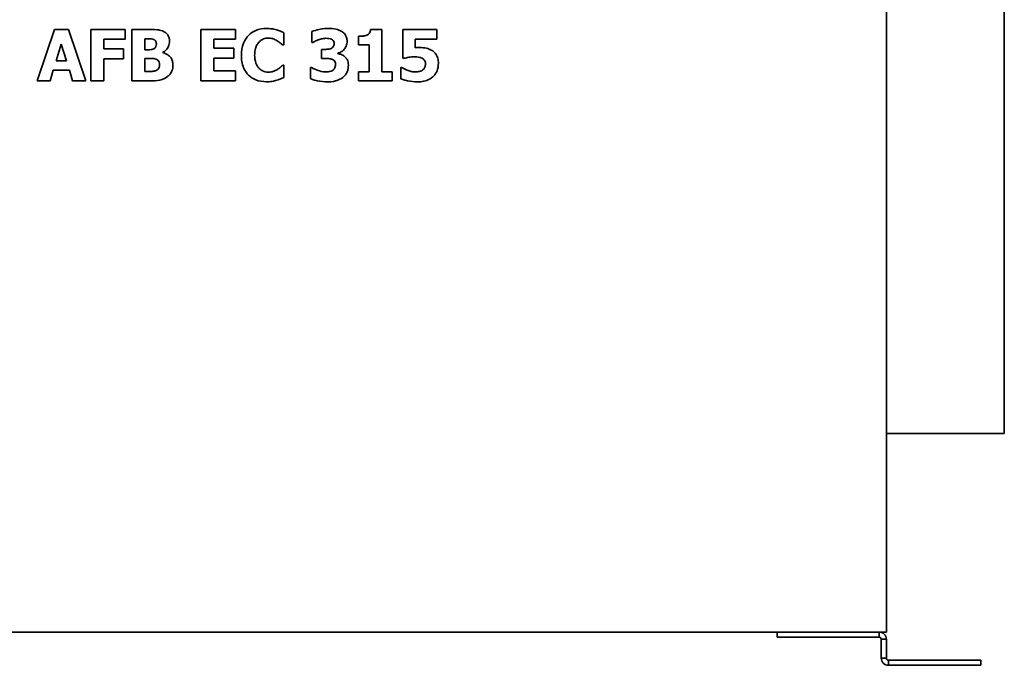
# Model space of a CAD drawing. Header units: millimetres. Extents: x 333 to 927, y 202 to 689.
# Tile 2 of 5: x 543 to 927, y 202 to 454. Entities that reach past the tile are written whole.
import ezdxf

# ---------------------------------------------------------------- set-up
doc = ezdxf.new("R2010")
doc.units = ezdxf.units.MM
doc.header["$LTSCALE"] = 3
doc.layers.add('Krawędzie widoczne(ISO)', color=7, linetype='Continuous', lineweight=35, true_color=0x262659)

msp = doc.modelspace()

# ---------------------------------------------------------------- linework, layer by layer
at = {"layer": 'Krawędzie widoczne(ISO)'}
for p, q in [((881, 666.73), (881, 215.23)), ((927, 292.73), (927, 607.73)), ((556.61, 450.28), (549.85, 430.28)), ((562.09, 450.28), (556.61, 450.28)), ((568.85, 430.28), (562.09, 450.28)), ((584.23, 450.28), (570.84, 450.28)), ((570.84, 450.28), (570.84, 430.28)), ((584.23, 446.47), (584.23, 450.28)), ((586.82, 450.28), (586.82, 430.28)), ((593.87, 450.28), (586.82, 450.28)), ((627.26, 450.28), (613.74, 450.28)), ((613.74, 450.28), (613.74, 430.28)), ((627.26, 446.47), (627.26, 450.28)), ((656.97, 449.44), (656.97, 445.16)), ((684.25, 450.33), (679.87, 450.33)), ((684.25, 433.76), (684.25, 450.33)), ((705.77, 450.28), (692.51, 450.28)), ((692.51, 450.28), (692.51, 439.05)), ((705.77, 446.5), (705.77, 450.28)), ((575.83, 442.69), (575.83, 446.47)), ((575.83, 446.47), (584.23, 446.47)), ((591.81, 442.39), (591.81, 446.63)), ((591.81, 446.63), (592.16, 446.63)), ((618.74, 442.95), (618.74, 446.47)), ((618.74, 446.47), (627.26, 446.47)), ((646.06, 444.23), (646.06, 449)), ((675.15, 447.61), (675.15, 444.35)), ((697.26, 443.18), (697.26, 446.5)), ((697.26, 446.5), (705.77, 446.5)), ((557.23, 437.99), (559.29, 444.61)), ((559.29, 444.61), (561.33, 437.99)), ((583.57, 442.69), (575.83, 442.69)), ((583.57, 438.89), (583.57, 442.69)), ((592.45, 442.39), (591.81, 442.39)), ((626.6, 442.95), (618.74, 442.95)), ((626.6, 439.15), (626.6, 442.95)), ((645.56, 444.23), (646.06, 444.23)), ((656.97, 445.16), (657.39, 445.16)), ((661.56, 442.5), (660.76, 442.5)), ((660.76, 442.5), (660.76, 438.98)), ((675.15, 444.35), (679.37, 444.35)), ((679.37, 444.35), (679.37, 433.76)), ((561.33, 437.99), (557.23, 437.99)), ((575.83, 430.28), (575.83, 438.89)), ((575.83, 438.89), (583.57, 438.89)), ((591.81, 433.93), (591.81, 438.97)), ((591.81, 438.97), (592.74, 438.97)), ((598.72, 441.25), (598.72, 441.35)), ((618.74, 434.09), (618.74, 439.15)), ((618.74, 439.15), (626.6, 439.15)), ((660.76, 438.98), (661.62, 438.98)), ((667.11, 440.85), (667.11, 441.04)), ((692.51, 439.05), (692.95, 439.05)), ((554.88, 430.28), (556.14, 434.36)), ((556.14, 434.36), (562.43, 434.36)), ((562.43, 434.36), (563.68, 430.28)), ((592.09, 433.93), (591.81, 433.93)), ((627.26, 434.09), (618.74, 434.09)), ((627.26, 430.28), (627.26, 434.09)), ((646.06, 436.31), (645.61, 436.31)), ((646.06, 431.61), (646.06, 436.31)), ((656.87, 435.47), (656.39, 435.47)), ((656.39, 435.47), (656.39, 431.12)), ((692.11, 435.43), (691.65, 435.43)), ((691.65, 435.43), (691.65, 431.07)), ((549.85, 430.28), (554.88, 430.28)), ((563.68, 430.28), (568.85, 430.28)), ((570.84, 430.28), (575.83, 430.28)), ((586.82, 430.28), (594.81, 430.28)), ((613.74, 430.28), (627.26, 430.28)), ((675.15, 433.76), (675.15, 430.28)), ((679.37, 433.76), (675.15, 433.76)), ((675.15, 430.28), (688.36, 430.28)), ((688.36, 433.76), (684.25, 433.76)), ((688.36, 430.28), (688.36, 433.76)), ((881, 292.73), (927, 292.73)), ((881, 215.23), (379, 215.23)), ((838.47, 215.23), (838.47, 213.23)), ((878.2, 214.11), (878.2, 215.23)), ((840.22, 213.23), (838.47, 213.23)), ((840.22, 213.23), (855.52, 213.23)), ((863.03, 213.23), (855.52, 213.23)), ((863.03, 213.23), (878.2, 213.23)), ((878.2, 213.23), (878.2, 214.11)), ((879, 212.43), (879, 205.07)), ((879.88, 212.43), (879, 212.43)), ((881, 212.43), (879.88, 212.43)), ((881, 205.07), (881, 212.43)), ((879, 205.07), (880.12, 205.07)), ((880.12, 205.07), (881, 205.07)), ((881.8, 204.27), (881.8, 203.39)), ((882.8, 204.27), (881.8, 204.27)), ((882.8, 204.27), (885.63, 204.27)), ((885.63, 204.27), (894.12, 204.27)), ((916.04, 204.27), (894.12, 204.27)), ((916.04, 204.27), (917.79, 204.27)), ((917.79, 202.27), (917.79, 204.27)), ((881.8, 203.39), (881.8, 202.27)), ((881.8, 202.27), (882.8, 202.27)), ((882.8, 202.27), (885.63, 202.27)), ((894.12, 202.27), (885.63, 202.27)), ((894.12, 202.27), (916.04, 202.27)), ((917.79, 202.27), (916.04, 202.27))]:
    msp.add_line(p, q, dxfattribs=at)
for points, knots in [([(599.34, 449.4), (598.44, 449.89), (597.65, 450.04), (596.3, 450.25), (595.01, 450.28), (593.87, 450.28)], [-0.5021745, -0.5021745, -0.5021745, -0.5021745, -0.3398768, -0.3398768, 0, 0, 0, 0]), ([(601.47, 445.63), (601.47, 446.18), (601.4, 446.73), (601.08, 447.65), (600.87, 448.06), (600.22, 448.85), (599.8, 449.16), (599.34, 449.4)], [-0.5076233, -0.5076233, -0.5076233, -0.5076233, -0.3076614, -0.3076614, -0.1572693, -0.1572693, 0, 0, 0, 0]), ([(639.3, 450.67), (637.86, 450.67), (636.42, 450.45), (634.03, 449.44), (633.1, 448.81), (631.7, 447.39), (630.91, 446.43), (629.72, 443.47), (629.5, 441.86), (629.5, 440.26)], [-2.429922, -2.429922, -2.429922, -2.429922, -1.608062, -1.608062, -0.957911, -0.957911, -0.47934, -0.47934, 0, 0, 0, 0]), ([(643.27, 450.17), (642.4, 450.39), (641.69, 450.49), (640.74, 450.63), (640.01, 450.67), (639.3, 450.67)], [-0.2883078, -0.2883078, -0.2883078, -0.2883078, -0.2120757, -0.2120757, 0, 0, 0, 0]), ([(646.06, 449), (645.57, 449.25), (644.97, 449.51), (644.28, 449.82), (643.77, 450.01), (643.27, 450.17)], [-0.2276746, -0.2276746, -0.2276746, -0.2276746, -0.1566905, -0.1566905, 0, 0, 0, 0]), ([(663.34, 450.7), (661.56, 450.7), (660.26, 450.41), (658.88, 450.08), (657.81, 449.79), (656.97, 449.44)], [-0.4318721, -0.4318721, -0.4318721, -0.4318721, -0.2737814, -0.2737814, 0, 0, 0, 0]), ([(668.67, 449.49), (667.92, 449.97), (667.09, 450.24), (665.44, 450.63), (664.36, 450.7), (663.34, 450.7)], [-0.5067681, -0.5067681, -0.5067681, -0.5067681, -0.3051691, -0.3051691, 0, 0, 0, 0]), ([(670.71, 445.69), (670.71, 446.18), (670.65, 446.65), (670.4, 447.49), (670.22, 447.92), (669.58, 448.81), (669.16, 449.18), (668.67, 449.49)], [-0.52274, -0.52274, -0.52274, -0.52274, -0.3281403, -0.3281403, -0.1715741, -0.1715741, 0, 0, 0, 0]), ([(679.87, 450.33), (679.85, 450.02), (679.79, 449.72), (679.61, 449.25), (679.49, 449), (679.05, 448.47), (678.77, 448.27), (678.46, 448.11)], [-0.3611015, -0.3611015, -0.3611015, -0.3611015, -0.206061, -0.206061, -0.1047748, -0.1047748, 0, 0, 0, 0]), ([(592.16, 446.63), (592.6, 446.63), (593.11, 446.63), (594.21, 446.62), (594.37, 446.61), (594.79, 446.57), (595.08, 446.5), (595.35, 446.37)], [-0.15038, -0.15038, -0.15038, -0.15038, -0.1252835, -0.1252835, -0.0890375, -0.0890375, 0, 0, 0, 0]), ([(595.35, 446.37), (595.45, 446.33), (595.55, 446.27), (595.74, 446.14), (595.82, 446.07), (595.93, 445.94), (596.09, 445.75), (596.32, 445.15), (596.37, 444.9), (596.37, 444.64)], [-0.6674712, -0.6674712, -0.6674712, -0.6674712, -0.4266253, -0.4266253, -0.1922484, -0.1922484, -0.0770126, -0.0770126, 0, 0, 0, 0]), ([(598.72, 441.35), (599.25, 441.57), (599.74, 441.88), (600.62, 442.75), (600.93, 443.28), (601.36, 444.34), (601.47, 444.97), (601.47, 445.63)], [-0.4711784, -0.4711784, -0.4711784, -0.4711784, -0.3433839, -0.3433839, -0.1964582, -0.1964582, 0, 0, 0, 0]), ([(634.68, 440.25), (634.68, 440.94), (634.74, 441.64), (635.02, 443.02), (635.23, 443.55), (635.68, 444.5), (635.99, 444.98), (636.39, 445.39)], [-0.4526848, -0.4526848, -0.4526848, -0.4526848, -0.3145051, -0.3145051, -0.1688734, -0.1688734, 0, 0, 0, 0]), ([(636.39, 445.39), (636.64, 445.65), (636.92, 445.9), (637.63, 446.4), (637.96, 446.53), (638.75, 446.83), (639.42, 446.93), (640.1, 446.93)], [-0.2911095, -0.2911095, -0.2911095, -0.2911095, -0.2534873, -0.2534873, -0.2038017, -0.2038017, 0, 0, 0, 0]), ([(640.1, 446.93), (640.99, 446.93), (641.6, 446.72), (642.39, 446.43), (642.91, 446.19), (643.39, 445.89)], [-0.2514825, -0.2514825, -0.2514825, -0.2514825, -0.1706849, -0.1706849, 0, 0, 0, 0]), ([(643.39, 445.89), (644.06, 445.48), (644.28, 445.3), (644.93, 444.77), (645.27, 444.49), (645.56, 444.23)], [-0.2527238, -0.2527238, -0.2527238, -0.2527238, -0.1159244, -0.1159244, 0, 0, 0, 0]), ([(657.39, 445.16), (657.69, 445.34), (657.99, 445.51), (658.68, 445.89), (659.07, 446.08), (659.48, 446.23)], [-0.2345311, -0.2345311, -0.2345311, -0.2345311, -0.1299643, -0.1299643, 0, 0, 0, 0]), ([(659.48, 446.23), (660.15, 446.49), (660.7, 446.62), (661.46, 446.78), (661.96, 446.84), (662.46, 446.84)], [-0.23317, -0.23317, -0.23317, -0.23317, -0.1514918, -0.1514918, 0, 0, 0, 0]), ([(662.46, 446.84), (662.84, 446.84), (663.22, 446.81), (663.98, 446.71), (664.36, 446.61), (664.7, 446.44)], [-0.2290464, -0.2290464, -0.2290464, -0.2290464, -0.1150392, -0.1150392, 0, 0, 0, 0]), ([(664.7, 446.44), (664.92, 446.33), (665.11, 446.18), (665.44, 445.8), (665.52, 445.64), (665.64, 445.33), (665.67, 445.09), (665.67, 444.85)], [-0.1306799, -0.1306799, -0.1306799, -0.1306799, -0.1015169, -0.1015169, -0.070559, -0.070559, 0, 0, 0, 0]), ([(667.11, 441.04), (667.54, 441.14), (667.96, 441.29), (668.72, 441.71), (669.06, 441.97), (669.72, 442.65), (670.09, 443.14), (670.6, 444.38), (670.71, 445.03), (670.71, 445.69)], [-0.7399499, -0.7399499, -0.7399499, -0.7399499, -0.568969, -0.568969, -0.4026791, -0.4026791, -0.1999232, -0.1999232, 0, 0, 0, 0]), ([(678.46, 448.11), (677.94, 447.86), (677.29, 447.77), (676.38, 447.65), (675.77, 447.61), (675.15, 447.61)], [-0.2754342, -0.2754342, -0.2754342, -0.2754342, -0.1847579, -0.1847579, 0, 0, 0, 0]), ([(595.32, 442.69), (595.08, 442.59), (594.84, 442.5), (594.42, 442.42), (594.26, 442.41), (593.38, 442.39), (592.86, 442.39), (592.45, 442.39)], [-0.4628602, -0.4628602, -0.4628602, -0.4628602, -0.2603313, -0.2603313, -0.1242576, -0.1242576, 0, 0, 0, 0]), ([(596.37, 444.64), (596.37, 444.29), (596.32, 443.94), (596.12, 443.42), (596.03, 443.26), (595.74, 442.94), (595.53, 442.8), (595.32, 442.69)], [-0.2319202, -0.2319202, -0.2319202, -0.2319202, -0.1318244, -0.1318244, -0.0730349, -0.0730349, 0, 0, 0, 0]), ([(664.54, 442.91), (664.02, 442.67), (663.46, 442.61), (662.68, 442.52), (662.11, 442.5), (661.56, 442.5)], [-0.2355779, -0.2355779, -0.2355779, -0.2355779, -0.1668058, -0.1668058, 0, 0, 0, 0]), ([(665.67, 444.85), (665.67, 444.56), (665.64, 444.25), (665.5, 443.85), (665.42, 443.64), (665.02, 443.19), (664.79, 443.03), (664.54, 442.91)], [-0.3920284, -0.3920284, -0.3920284, -0.3920284, -0.1793287, -0.1793287, -0.0845598, -0.0845598, 0, 0, 0, 0]), ([(699.09, 443.25), (698.79, 443.25), (698.34, 443.23), (697.91, 443.22), (697.57, 443.21), (697.26, 443.18)], [-0.1281343, -0.1281343, -0.1281343, -0.1281343, -0.0936362, -0.0936362, 0, 0, 0, 0]), ([(703.92, 442.06), (703.09, 442.58), (702.28, 442.83), (700.88, 443.16), (699.98, 443.25), (699.09, 443.25)], [-0.4308402, -0.4308402, -0.4308402, -0.4308402, -0.267487, -0.267487, 0, 0, 0, 0]), ([(706.32, 437.05), (706.32, 437.73), (706.25, 438.41), (705.95, 439.51), (705.75, 440.06), (704.97, 441.22), (704.49, 441.69), (703.92, 442.06)], [-0.7362314, -0.7362314, -0.7362314, -0.7362314, -0.4205669, -0.4205669, -0.2046616, -0.2046616, 0, 0, 0, 0]), ([(592.74, 438.97), (593.43, 438.97), (594.65, 438.99), (595.6, 438.9), (595.89, 438.85), (596.13, 438.76)], [-0.2869989, -0.2869989, -0.2869989, -0.2869989, -0.0776668, -0.0776668, 0, 0, 0, 0]), ([(596.13, 438.76), (596.32, 438.69), (596.5, 438.6), (596.83, 438.39), (596.97, 438.27), (597.28, 437.93), (597.39, 437.73), (597.58, 437.2), (597.62, 436.84), (597.62, 436.49)], [-0.2534014, -0.2534014, -0.2534014, -0.2534014, -0.207972, -0.207972, -0.166746, -0.166746, -0.1044692, -0.1044692, 0, 0, 0, 0]), ([(602.8, 436.41), (602.8, 436.92), (602.75, 437.44), (602.5, 438.38), (602.32, 438.8), (601.69, 439.75), (601.21, 440.14), (600.2, 440.82), (599.47, 441.09), (598.72, 441.25)], [-0.5633204, -0.5633204, -0.5633204, -0.5633204, -0.460237, -0.460237, -0.367725, -0.367725, -0.2313767, -0.2313767, 0, 0, 0, 0]), ([(629.5, 440.26), (629.5, 438.58), (629.73, 436.87), (630.94, 433.97), (631.67, 433.07), (633.08, 431.68), (634.02, 431.06), (636.42, 430.1), (637.85, 429.89), (639.29, 429.89)], [-1.317773, -1.317773, -1.317773, -1.317773, -1.026123, -1.026123, -0.773716, -0.773716, -0.430646, -0.430646, 0, 0, 0, 0]), ([(636.48, 435.06), (636.2, 435.33), (635.96, 435.63), (635.44, 436.45), (635.26, 436.9), (634.8, 438.09), (634.68, 439.21), (634.68, 440.25)], [-0.4242583, -0.4242583, -0.4242583, -0.4242583, -0.379414, -0.379414, -0.3126332, -0.3126332, 0, 0, 0, 0]), ([(661.62, 438.98), (662.36, 438.98), (663.11, 438.96), (663.76, 438.94), (664.29, 438.87), (664.76, 438.71)], [-0.1960437, -0.1960437, -0.1960437, -0.1960437, -0.150952, -0.150952, 0, 0, 0, 0]), ([(664.76, 438.71), (664.95, 438.64), (665.12, 438.56), (665.44, 438.36), (665.59, 438.24), (665.85, 437.96), (665.97, 437.79), (666.16, 437.27), (666.19, 436.94), (666.19, 436.63)], [-0.3010482, -0.3010482, -0.3010482, -0.3010482, -0.2318649, -0.2318649, -0.1663681, -0.1663681, -0.0927667, -0.0927667, 0, 0, 0, 0]), ([(669.84, 439.65), (669.21, 440.21), (668.71, 440.41), (668.06, 440.66), (667.59, 440.78), (667.11, 440.85)], [-0.21088, -0.21088, -0.21088, -0.21088, -0.1448097, -0.1448097, 0, 0, 0, 0]), ([(671.23, 436.34), (671.23, 436.75), (671.19, 437.16), (671.03, 437.84), (670.92, 438.16), (670.48, 438.96), (670.19, 439.34), (669.84, 439.65)], [-0.4548934, -0.4548934, -0.4548934, -0.4548934, -0.2742869, -0.2742869, -0.1415103, -0.1415103, 0, 0, 0, 0]), ([(692.95, 439.05), (693.55, 439.2), (694.15, 439.32), (695.47, 439.54), (696.18, 439.6), (696.9, 439.6)], [-0.400674, -0.400674, -0.400674, -0.400674, -0.2161572, -0.2161572, 0, 0, 0, 0]), ([(696.9, 439.6), (697.44, 439.6), (698.39, 439.54), (699.48, 439.28), (699.87, 439.12), (700.23, 438.89)], [-0.33645, -0.33645, -0.33645, -0.33645, -0.127864, -0.127864, 0, 0, 0, 0]), ([(700.23, 438.89), (700.42, 438.76), (700.59, 438.61), (700.86, 438.29), (701.01, 438.08), (701.23, 437.52), (701.28, 437.19), (701.28, 436.86)], [-0.2898381, -0.2898381, -0.2898381, -0.2898381, -0.1833757, -0.1833757, -0.0983449, -0.0983449, 0, 0, 0, 0]), ([(596.3, 434.32), (595.94, 434.15), (595.55, 434.04), (594.99, 433.96), (594.77, 433.94), (593.21, 433.93), (592.61, 433.93), (592.09, 433.93)], [-1.19741, -1.19741, -1.19741, -1.19741, -0.467353, -0.467353, -0.157157, -0.157157, 0, 0, 0, 0]), ([(597.62, 436.49), (597.62, 436.13), (597.56, 435.77), (597.28, 435.11), (597.12, 434.91), (596.82, 434.6), (596.57, 434.44), (596.3, 434.32)], [-0.1695164, -0.1695164, -0.1695164, -0.1695164, -0.1288419, -0.1288419, -0.0888062, -0.0888062, 0, 0, 0, 0]), ([(600.73, 431.92), (601.09, 432.2), (601.41, 432.53), (601.94, 433.23), (602.2, 433.65), (602.69, 434.86), (602.8, 435.63), (602.8, 436.41)], [-0.5649296, -0.5649296, -0.5649296, -0.5649296, -0.3902266, -0.3902266, -0.2330402, -0.2330402, 0, 0, 0, 0]), ([(640.13, 433.63), (639.14, 433.63), (638.37, 433.9), (637.44, 434.27), (636.93, 434.62), (636.48, 435.06)], [-0.3007821, -0.3007821, -0.3007821, -0.3007821, -0.1885592, -0.1885592, 0, 0, 0, 0]), ([(643.53, 434.7), (642.96, 434.33), (642.3, 434.07), (641.41, 433.74), (640.78, 433.63), (640.13, 433.63)], [-0.2856633, -0.2856633, -0.2856633, -0.2856633, -0.1946998, -0.1946998, 0, 0, 0, 0]), ([(645.61, 436.31), (645.32, 436.05), (645.02, 435.79), (644.36, 435.23), (643.95, 434.95), (643.53, 434.7)], [-0.261669, -0.261669, -0.261669, -0.261669, -0.1445505, -0.1445505, 0, 0, 0, 0]), ([(662.17, 433.73), (661.02, 433.73), (659.96, 434.07), (658.56, 434.56), (657.67, 434.96), (656.87, 435.47)], [-0.4448111, -0.4448111, -0.4448111, -0.4448111, -0.284449, -0.284449, 0, 0, 0, 0]), ([(665.19, 434.41), (664.99, 434.27), (664.77, 434.15), (664.18, 433.93), (663.87, 433.88), (663.23, 433.78), (662.7, 433.73), (662.17, 433.73)], [-0.2173942, -0.2173942, -0.2173942, -0.2173942, -0.1937003, -0.1937003, -0.1576669, -0.1576669, 0, 0, 0, 0]), ([(666.19, 436.63), (666.19, 436.36), (666.17, 436.07), (666.05, 435.49), (665.95, 435.31), (665.7, 434.89), (665.47, 434.63), (665.19, 434.41)], [-0.18046, -0.18046, -0.18046, -0.18046, -0.1465165, -0.1465165, -0.1068057, -0.1068057, 0, 0, 0, 0]), ([(669.09, 431.61), (669.46, 431.9), (669.79, 432.23), (670.35, 432.98), (670.58, 433.38), (671.09, 434.62), (671.23, 435.47), (671.23, 436.34)], [-0.5412953, -0.5412953, -0.5412953, -0.5412953, -0.4010038, -0.4010038, -0.261505, -0.261505, 0, 0, 0, 0]), ([(694.2, 434.38), (693.43, 434.67), (693.08, 434.88), (692.69, 435.11), (692.39, 435.28), (692.11, 435.43)], [-0.138468, -0.138468, -0.138468, -0.138468, -0.0974136, -0.0974136, 0, 0, 0, 0]), ([(697.28, 433.73), (696.41, 433.73), (695.86, 433.87), (695.16, 434.04), (694.67, 434.2), (694.2, 434.38)], [-0.2179987, -0.2179987, -0.2179987, -0.2179987, -0.1525121, -0.1525121, 0, 0, 0, 0]), ([(700.42, 434.64), (700.23, 434.46), (700.02, 434.32), (699.43, 434.03), (699.09, 433.95), (698.41, 433.81), (697.84, 433.73), (697.28, 433.73)], [-0.2357024, -0.2357024, -0.2357024, -0.2357024, -0.209173, -0.209173, -0.1689881, -0.1689881, 0, 0, 0, 0]), ([(701.28, 436.86), (701.28, 436.61), (701.26, 436.36), (701.17, 435.8), (701.09, 435.62), (700.9, 435.2), (700.68, 434.9), (700.42, 434.64)], [-0.1561405, -0.1561405, -0.1561405, -0.1561405, -0.1368374, -0.1368374, -0.1115979, -0.1115979, 0, 0, 0, 0]), ([(704.2, 431.87), (704.54, 432.18), (704.85, 432.53), (705.46, 433.41), (705.67, 433.85), (706.16, 435.08), (706.32, 436.06), (706.32, 437.05)], [-0.4727853, -0.4727853, -0.4727853, -0.4727853, -0.3965017, -0.3965017, -0.2996471, -0.2996471, 0, 0, 0, 0]), ([(594.81, 430.28), (596.35, 430.28), (597.44, 430.43), (599.16, 430.91), (599.99, 431.33), (600.73, 431.92)], [-0.536093, -0.536093, -0.536093, -0.536093, -0.2837765, -0.2837765, 0, 0, 0, 0]), ([(639.29, 429.89), (640.67, 429.89), (641.29, 429.99), (642.12, 430.14), (642.72, 430.3), (643.29, 430.47)], [-0.2537556, -0.2537556, -0.2537556, -0.2537556, -0.1799002, -0.1799002, 0, 0, 0, 0]), ([(643.29, 430.47), (644.04, 430.69), (644.37, 430.84), (645.21, 431.21), (645.65, 431.41), (646.06, 431.61)], [-0.2747425, -0.2747425, -0.2747425, -0.2747425, -0.1370872, -0.1370872, 0, 0, 0, 0]), ([(656.39, 431.12), (657.41, 430.65), (658.67, 430.35), (660.38, 429.95), (661.8, 429.86), (663.11, 429.86)], [-0.5282789, -0.5282789, -0.5282789, -0.5282789, -0.3921903, -0.3921903, 0, 0, 0, 0]), ([(663.11, 429.86), (665.03, 429.86), (666.12, 430.16), (667.56, 430.63), (668.38, 431.04), (669.09, 431.61)], [-0.4536264, -0.4536264, -0.4536264, -0.4536264, -0.2751333, -0.2751333, 0, 0, 0, 0]), ([(691.65, 431.07), (692.67, 430.62), (693.86, 430.34), (695.54, 429.96), (696.9, 429.87), (698.15, 429.86)], [-0.5153748, -0.5153748, -0.5153748, -0.5153748, -0.3762576, -0.3762576, 0, 0, 0, 0]), ([(698.15, 429.86), (700.14, 429.86), (701.25, 430.21), (702.7, 430.77), (703.5, 431.24), (704.2, 431.87)], [-0.4676192, -0.4676192, -0.4676192, -0.4676192, -0.2815356, -0.2815356, 0, 0, 0, 0]), ([(878.2, 215.23), (878.57, 215.23), (878.94, 215.16), (879.62, 214.87), (879.92, 214.67), (880.44, 214.15), (880.65, 213.84), (880.93, 213.16), (881, 212.8), (881, 212.43)], [0, 0, 0, 0, 0.1113973, 0.1113973, 0.2218681, 0.2218681, 0.3323097, 0.3323097, 0.4436983, 0.4436983, 0.4436983, 0.4436983]), ([(879, 212.43), (879, 212.44), (879, 212.46), (879, 212.47), (879, 212.49), (879, 212.5), (879, 212.52), (878.99, 212.53), (878.99, 212.54), (878.99, 212.56), (878.99, 212.57), (878.98, 212.59), (878.98, 212.6), (878.98, 212.61), (878.98, 212.63), (878.97, 212.64), (878.97, 212.66), (878.96, 212.67), (878.96, 212.68), (878.95, 212.7), (878.95, 212.71), (878.94, 212.72), (878.94, 212.74), (878.93, 212.75), (878.93, 212.77), (878.92, 212.78), (878.91, 212.79), (878.91, 212.8), (878.9, 212.82), (878.89, 212.83), (878.89, 212.84), (878.88, 212.85), (878.87, 212.87), (878.86, 212.88), (878.86, 212.89), (878.85, 212.9), (878.84, 212.91), (878.83, 212.92), (878.82, 212.94), (878.81, 212.95), (878.8, 212.96), (878.79, 212.97), (878.78, 212.98), (878.77, 212.99), (878.76, 213), (878.75, 213.01), (878.74, 213.02), (878.74, 213.02), (878.73, 213.03), (878.73, 213.03), (878.72, 213.04), (878.72, 213.04), (878.71, 213.05), (878.7, 213.06), (878.69, 213.07), (878.68, 213.07), (878.66, 213.08), (878.65, 213.09), (878.64, 213.1), (878.63, 213.11), (878.61, 213.11), (878.6, 213.12), (878.59, 213.13), (878.58, 213.14), (878.56, 213.14), (878.55, 213.15), (878.54, 213.16), (878.52, 213.16), (878.51, 213.17), (878.5, 213.17), (878.49, 213.18), (878.49, 213.18), (878.48, 213.18), (878.47, 213.18), (878.47, 213.19), (878.46, 213.19), (878.44, 213.19), (878.43, 213.2), (878.42, 213.2), (878.4, 213.2), (878.39, 213.21), (878.37, 213.21), (878.36, 213.21), (878.34, 213.22), (878.33, 213.22), (878.32, 213.22), (878.3, 213.22), (878.29, 213.23), (878.27, 213.23), (878.26, 213.23), (878.24, 213.23), (878.23, 213.23), (878.21, 213.23), (878.2, 213.23)], [0, 0, 0, 0, 0.0047728, 0.0047728, 0.0047728, 0.0095512, 0.0095512, 0.0095512, 0.0143301, 0.0143301, 0.0143301, 0.0191047, 0.0191047, 0.0191047, 0.0238701, 0.0238701, 0.0238701, 0.0286216, 0.0286216, 0.0286216, 0.0333544, 0.0333544, 0.0333544, 0.0382298, 0.0382298, 0.0382298, 0.0427614, 0.0427614, 0.0427614, 0.0474593, 0.0474593, 0.0474593, 0.0521542, 0.0521542, 0.0521542, 0.0568425, 0.0568425, 0.0568425, 0.0615206, 0.0615206, 0.0615206, 0.0661851, 0.0661851, 0.0661851, 0.0708326, 0.0708326, 0.0708326, 0.0744107, 0.0744107, 0.0744107, 0.0754605, 0.0754605, 0.0754605, 0.080083, 0.080083, 0.080083, 0.0847043, 0.0847043, 0.0847043, 0.0893209, 0.0893209, 0.0893209, 0.0939292, 0.0939292, 0.0939292, 0.0985257, 0.0985257, 0.0985257, 0.1031072, 0.1031072, 0.1031072, 0.1049061, 0.1049061, 0.1049061, 0.1076745, 0.1076745, 0.1076745, 0.112241, 0.112241, 0.112241, 0.1168056, 0.1168056, 0.1168056, 0.1213652, 0.1213652, 0.1213652, 0.125917, 0.125917, 0.125917, 0.1304582, 0.1304582, 0.1304582, 0.1349859, 0.1349859, 0.1349859, 0.1349859]), ([(881.8, 202.27), (881.44, 202.27), (881.08, 202.34), (880.41, 202.61), (880.1, 202.81), (879.58, 203.33), (879.37, 203.64), (879.08, 204.32), (879, 204.69), (879, 205.07)], [0, 0, 0, 0, 0.1219861, 0.1219861, 0.243369, 0.243369, 0.3653617, 0.3653617, 0.48689, 0.48689, 0.48689, 0.48689]), ([(881, 205.07), (881, 205.05), (881, 205.04), (881, 205.02), (881, 205.01), (881, 204.99), (881.01, 204.98), (881.01, 204.96), (881.01, 204.95), (881.01, 204.93), (881.01, 204.92), (881.02, 204.9), (881.02, 204.89), (881.02, 204.88), (881.03, 204.86), (881.03, 204.85), (881.04, 204.83), (881.04, 204.82), (881.04, 204.81), (881.04, 204.81), (881.04, 204.81), (881.05, 204.8), (881.05, 204.79), (881.06, 204.78), (881.06, 204.76), (881.07, 204.75), (881.07, 204.73), (881.08, 204.72), (881.09, 204.71), (881.09, 204.69), (881.1, 204.68), (881.11, 204.67), (881.11, 204.66), (881.12, 204.64), (881.13, 204.63), (881.14, 204.62), (881.15, 204.61), (881.16, 204.6), (881.16, 204.58), (881.17, 204.57), (881.18, 204.56), (881.19, 204.55), (881.2, 204.54), (881.21, 204.53), (881.22, 204.52), (881.23, 204.51), (881.24, 204.5), (881.25, 204.49), (881.26, 204.48), (881.27, 204.47), (881.28, 204.46), (881.3, 204.45), (881.31, 204.44), (881.32, 204.43), (881.33, 204.42), (881.33, 204.42), (881.33, 204.42), (881.34, 204.42), (881.35, 204.41), (881.36, 204.4), (881.36, 204.4), (881.38, 204.39), (881.39, 204.38), (881.4, 204.38), (881.41, 204.37), (881.43, 204.36), (881.44, 204.36), (881.45, 204.35), (881.46, 204.34), (881.48, 204.34), (881.49, 204.33), (881.5, 204.33), (881.52, 204.32), (881.53, 204.32), (881.54, 204.31), (881.56, 204.31), (881.57, 204.3), (881.58, 204.3), (881.6, 204.3), (881.61, 204.29), (881.62, 204.29), (881.64, 204.29), (881.65, 204.28), (881.66, 204.28), (881.68, 204.28), (881.69, 204.28), (881.7, 204.28), (881.72, 204.27), (881.73, 204.27), (881.75, 204.27), (881.76, 204.27), (881.77, 204.27), (881.79, 204.27), (881.8, 204.27)], [0, 0, 0, 0, 0.0078163, 0.0078163, 0.0078163, 0.0156656, 0.0156656, 0.0156656, 0.0235447, 0.0235447, 0.0235447, 0.0314507, 0.0314507, 0.0314507, 0.0393801, 0.0393801, 0.0393801, 0.0456978, 0.0456978, 0.0456978, 0.0473294, 0.0473294, 0.0473294, 0.0552907, 0.0552907, 0.0552907, 0.0632562, 0.0632562, 0.0632562, 0.0712194, 0.0712194, 0.0712194, 0.0791739, 0.0791739, 0.0791739, 0.0871132, 0.0871132, 0.0871132, 0.0950308, 0.0950308, 0.0950308, 0.1029204, 0.1029204, 0.1029204, 0.1107759, 0.1107759, 0.1107759, 0.1185913, 0.1185913, 0.1185913, 0.1263609, 0.1263609, 0.1263609, 0.1340793, 0.1340793, 0.1340793, 0.1356977, 0.1356977, 0.1356977, 0.1417721, 0.1417721, 0.1417721, 0.1495008, 0.1495008, 0.1495008, 0.1572621, 0.1572621, 0.1572621, 0.1650505, 0.1650505, 0.1650505, 0.1728601, 0.1728601, 0.1728601, 0.1811091, 0.1811091, 0.1811091, 0.1885372, 0.1885372, 0.1885372, 0.1964318, 0.1964318, 0.1964318, 0.2043573, 0.2043573, 0.2043573, 0.2123021, 0.2123021, 0.2123021, 0.2202542, 0.2202542, 0.2202542, 0.2282011, 0.2282011, 0.2282011, 0.2282011])]:
    msp.add_open_spline(points, degree=3, knots=knots, dxfattribs=at)

doc.saveas('drawing.dxf')
